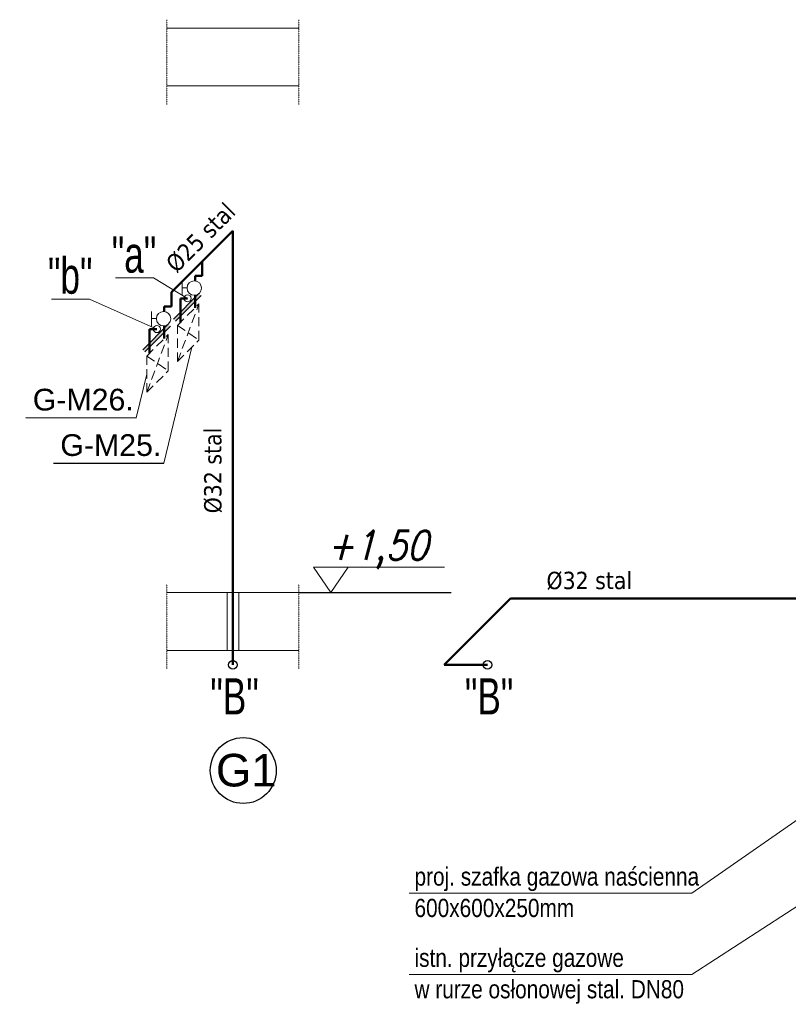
# Model space of a CAD drawing. Extents: x 34439 to 126910, y -74890 to 17912.
# Tile 140 of 144: x 121286 to 121817, y -49144 to -48463. Entities that reach past the tile are written whole.
import ezdxf
from ezdxf.enums import TextEntityAlignment as Align

# ---------------------------------------------------------------- set-up
doc = ezdxf.new("R2010")
doc.units = 0
doc.header["$MEASUREMENT"] = 0
doc.linetypes.add('ACAD_ISO03W100', pattern=[30, 12, -18])
doc.linetypes.add('DASHED', pattern=[19.05, 12.7, -6.35])
for name, color, linetype, lineweight in [('inst-gaz-rury', 50, 'Continuous', 50), ('inst. - C.O. - opis', 2, 'Continuous', 9), ('inst. - CIENKA', 7, 'Continuous', 13), ('URZADZANIA', 3, 'Continuous', 15), ('urzadzenia', 6, 'Continuous', 15), ('wymiar', 3, 'Continuous', 13), ('WYMIARKI', 10, 'Continuous', 13)]:
    doc.layers.add(name, color=color, linetype=linetype, lineweight=lineweight)
for name, color, linetype in [('Opisy', 2, 'Continuous'), ('urządzenia', 140, 'Continuous'), ('wymiary', 2, 'Continuous')]:
    doc.layers.add(name, color=color, linetype=linetype)
doc.styles.add('GENERATED_STYLE_1', font='ARIAL.TTF')
doc.styles.add('ROMANS', font='SIMPLEX.SHX', dxfattribs={"width": 0.85, "oblique": 15, "height": 16})
doc.styles.get("Standard").update_dxf_attribs({"font": 'ARIALN.TTF'})
doc.styles.add('WYMIAR', font='simplex.shx', dxfattribs={"width": 0.85, "height": 30})

msp = doc.modelspace()

# ---------------------------------------------------------------- hatches: boundary and pattern name
at = {"layer": 'urzadzenia', "linetype": 'Continuous'}
h = msp.add_hatch(color=256, dxfattribs=at)
h.paths.add_polyline_path([(121393.56, -48671.65), (121392.14, -48670.23), (121394.26, -48668.11), (121395.68, -48669.53)])
h.paths.add_polyline_path([(121407.7, -48654.68), (121409.82, -48652.56), (121411.23, -48653.97), (121409.11, -48656.09)])
h.paths.add_polyline_path([(121409.11, -48656.09), (121407.7, -48657.51), (121405.73, -48659.48), (121395.68, -48669.53), (121394.26, -48668.11), (121407.7, -48654.68)])
h = msp.add_hatch(color=256, dxfattribs=at)
h.paths.add_polyline_path([(121372.34, -48692.86), (121370.93, -48691.45), (121373.05, -48689.33), (121374.46, -48690.74)])
h.paths.add_polyline_path([(121386.48, -48675.89), (121388.61, -48673.77), (121390.02, -48675.18), (121387.9, -48677.31)])
h.paths.add_polyline_path([(121387.9, -48677.31), (121386.48, -48678.72), (121384.52, -48680.69), (121374.46, -48690.74), (121373.05, -48689.33), (121386.48, -48675.89)])

# ---------------------------------------------------------------- linework, layer by layer
msp.add_line((121478.89, -48859.21), (121584.15, -48859.21))
at = {"layer": 'inst-gaz-rury', "ltscale": 50}
for p, q in [((121433.29, -48609.21), (121390.86, -48651.63)), ((121433.29, -48859.21), (121433.29, -48609.21)), ((121433.29, -48909.21), (121433.29, -48859.21)), ((121625.25, -48863.24), (121579.29, -48909.21)), ((122005.25, -48863.24), (121625.25, -48863.24)), ((121579.29, -48909.21), (121609.29, -48909.21))]:
    msp.add_line(p, q, dxfattribs=at)
at = {"layer": 'inst-gaz-rury', "linetype": 'Continuous'}
for p, q in [((121412.07, -48630.42), (121412.07, -48640.42)), ((121407.07, -48640.42), (121407.07, -48643.87)), ((121407.07, -48640.42), (121412.07, -48640.42)), ((121390.86, -48651.63), (121390.86, -48661.63)), ((121396.93, -48655.93), (121396.93, -48672.64)), ((121396.93, -48655.93), (121401.93, -48655.93)), ((121407.07, -48653.78), (121407.07, -48662.5)), ((121385.86, -48661.63), (121385.86, -48665.08)), ((121385.86, -48661.63), (121390.86, -48661.63)), ((121385.86, -48675), (121385.86, -48683.71)), ((121375.72, -48677.14), (121375.72, -48693.86)), ((121375.72, -48677.14), (121380.72, -48677.14))]:
    msp.add_line(p, q, dxfattribs=at)
at = {"layer": 'inst. - CIENKA', "ltscale": 0.05}
for p, q in [((121750.7, -49067.01), (121555.21, -49067.01)), ((121750.7, -49123.17), (121555.21, -49123.17))]:
    msp.add_line(p, q, dxfattribs=at)
at = {"layer": 'Opisy'}
for p, q in [((121290.2, -48738.36), (121366.5, -48738.45)), ((121309.25, -48769.77), (121385.55, -48769.85))]:
    msp.add_line(p, q, dxfattribs=at)
at = {"layer": 'urzadzenia'}
for p, q in [((121398.25, -48654.03), (121398.25, -48643.83)), ((121401.8, -48648.56), (121398.25, -48648.56)), ((121377.04, -48675.24), (121377.04, -48665.04)), ((121377.04, -48675.24), (121377.04, -48665.04)), ((121380.59, -48669.77), (121377.04, -48669.77)), ((121380.59, -48669.77), (121377.04, -48669.77))]:
    msp.add_line(p, q, dxfattribs=at)
at = {"layer": 'urzadzenia', "linetype": 'Continuous'}
for p, q in [((121409.82, -48652.56), (121392.14, -48670.23)), ((121411.23, -48653.97), (121393.56, -48671.65)), ((121388.61, -48673.77), (121370.93, -48691.45)), ((121390.02, -48675.18), (121372.34, -48692.86)), ((121429.29, -48899.21), (121429.29, -48859.21)), ((121437.29, -48899.21), (121437.29, -48859.21))]:
    msp.add_line(p, q, dxfattribs=at)
at = {"layer": 'urzadzenia', "linetype": 'DASHED', "ltscale": 0.5}
for p, q in [((121394.97, -48699.61), (121409.82, -48659.76)), ((121394.97, -48674.61), (121409.82, -48659.76)), ((121409.82, -48684.76), (121409.82, -48659.76)), ((121394.97, -48674.61), (121409.82, -48684.76)), ((121394.97, -48699.61), (121394.97, -48674.61)), ((121373.75, -48695.82), (121388.6, -48680.97)), ((121373.75, -48720.82), (121388.6, -48680.97)), ((121388.6, -48705.97), (121388.6, -48680.97)), ((121394.97, -48699.61), (121409.82, -48684.76)), ((121373.75, -48695.82), (121388.6, -48705.97)), ((121373.75, -48720.82), (121373.75, -48695.82)), ((121373.75, -48720.82), (121388.6, -48705.97))]:
    msp.add_line(p, q, dxfattribs=at)
at = {"layer": 'urzadzenia'}
for centre, radius in [((121406.55, -48648.83), 4.98), ((121401.93, -48655.93), 2.49), ((121401.93, -48655.93), 2.49), ((121385.33, -48670.04), 4.98), ((121380.72, -48677.14), 2.49), ((121380.72, -48677.14), 2.49)]:
    msp.add_circle(centre, radius, dxfattribs=at)
at = {"layer": 'urządzenia'}
msp.add_circle((121440.45, -48982.19), 22.78, dxfattribs=at)
at = {"layer": 'wymiar', "linetype": 'ACAD_ISO03W100', "ltscale": 0.005}
for p, q in [((121387.69, -48463.4), (121387.69, -48521.91)), ((121478.89, -48463.4), (121478.89, -48521.91)), ((121387.69, -48853.4), (121387.69, -48911.91)), ((121478.89, -48853.4), (121478.89, -48911.91))]:
    msp.add_line(p, q, dxfattribs=at)
at = {"layer": 'wymiar', "linetype": 'Continuous'}
for p, q in [((121387.69, -48469.21), (121478.89, -48469.21)), ((121387.69, -48509.21), (121478.89, -48509.21)), ((121387.69, -48859.21), (121478.89, -48859.21)), ((121387.69, -48899.21), (121478.89, -48899.21))]:
    msp.add_line(p, q, dxfattribs=at)
at = {"layer": 'wymiar'}
for p, q in [((121385.55, -48769.85), (121404.86, -48689.72)), ((121366.5, -48738.45), (121373.75, -48708.32))]:
    msp.add_line(p, q, dxfattribs=at)
at = {"layer": 'WYMIARKI', "ltscale": 50}
for p, q in [((121351.99, -48641.87), (121378.28, -48641.87)), ((121401.93, -48655.93), (121378.28, -48641.87)), ((121307.87, -48656.41), (121334.15, -48656.41)), ((121380.72, -48677.14), (121334.15, -48656.41))]:
    msp.add_line(p, q, dxfattribs=at)
at = {"layer": 'WYMIARKI'}
for p, q in [((121489.07, -48841.79), (121579.62, -48841.79)), ((121857.06, -48992.76), (121750.7, -49067.01)), ((121876.82, -49041.23), (121750.7, -49123.17))]:
    msp.add_line(p, q, dxfattribs=at)
msp.add_lwpolyline([(121489.07, -48841.79), (121501, -48859.21), (121512.93, -48841.79)], dxfattribs=at)
at = {"layer": 'wymiary', "linetype": 'Continuous'}
for centre in [(121433.29, -48909.21), (121609.29, -48909.21)]:
    msp.add_circle(centre, 3, dxfattribs=at)

# ---------------------------------------------------------------- texts
at = {"style": 'GENERATED_STYLE_1'}
for s, p in [('G-M26.', (121294.89, -48733.42)), ('G-M25.', (121313.94, -48764.82))]:
    msp.add_text(s, height=15, dxfattribs=at).set_placement(p)
at = {"layer": 'inst. - C.O. - opis', "style": 'GENERATED_STYLE_1'}
msp.add_text('G1', height=22.5, dxfattribs=at).set_placement((121442.49, -48981.93), align=Align.MIDDLE)
at = {"layer": 'URZADZANIA', "linetype": 'ACAD_ISO03W100', "ltscale": 500, "char_height": 25, "width": 533.2711, "attachment_point": 3, "style": 'WYMIAR'}
for s, insert in [('{\\fArial Narrow|b0|i0|c238|p0;"a"}', (121380.31, -48613.19)), ('{\\fArial Narrow|b0|i0|c238|p0;"b"}', (121336.19, -48627.73)), ('{\\fArial Narrow|b0|i0|c238|p0;"B"}', (121451.16, -48918.45)), ('{\\fArial Narrow|b0|i0|c238|p0;"B"}', (121627.16, -48918.45))]:
    msp.add_mtext(s, dxfattribs=dict(at, insert=insert))
at = {"layer": 'WYMIARKI', "char_height": 12, "width": 203, "attachment_point": 1}
for s, insert, rotation in [('{\\fTahoma|b0|i0|c238|p8;%%c25 stal}', (121385.73, -48630.5), 45), ('{\\fTahoma|b0|i0|c238|p8;%%c32 stal}', (121413.37, -48804.48), 90)]:
    msp.add_mtext(s, dxfattribs=dict(at, insert=insert, rotation=rotation))
at = {"layer": 'WYMIARKI', "attachment_point": 1}
for s, insert, char_height, width in [('{\\fTahoma|b0|i0|c238|p8;%%c32 stal}', (121650.1, -48844.86), 12, 203), ('{\\fArial Narrow|b0|i0|c238|p0;proj. szafka gazowa naścienna}', (121558.84, -49049.15), 12.5625, 397.4764), ('{\\fArial Narrow|b0|i0|c238|p0;600x600x250mm}', (121558.84, -49070.85), 12.5625, 397.4764), ('{\\fArial Narrow|b0|i0|c238|p0;istn. przyłącze gazowe}', (121558.84, -49105.3), 12.5625, 397.4764), ('{\\fArial Narrow|b0|i0|c238|p0;w rurze osłonowej stal. DN80}', (121558.84, -49127.01), 12.5625, 397.4764)]:
    msp.add_mtext(s, dxfattribs=dict(at, insert=insert, char_height=char_height, width=width))
at = {"layer": 'WYMIARKI', "style": 'ROMANS', "oblique": 15, "width": 0.85}
msp.add_attdef('+1,50', (121498.13, -48836.57), '%%p0.00', height=20, dxfattribs=at)

doc.saveas('drawing.dxf')
